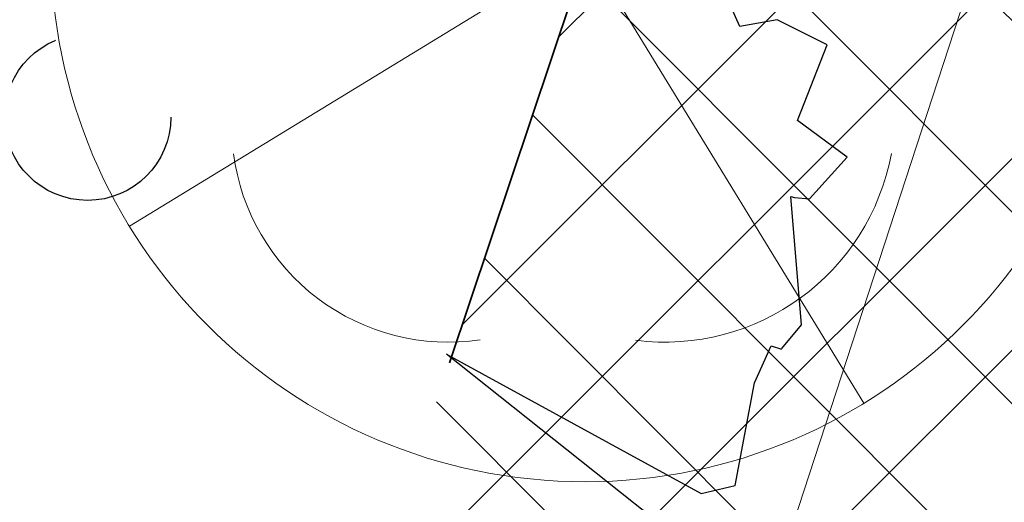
# Model space of a CAD drawing. Header units: metres. Extents: x 6599773 to 13199707, y 5688499 to 11377233.
# Tile 108 of 256: x 6599933.333 to 6599935.151, y 5688829.208 to 5688830.099. Entities that reach past the tile are written whole.
import ezdxf

# ---------------------------------------------------------------- set-up
doc = ezdxf.new("R2010")
doc.units = ezdxf.units.M
doc.header["$MEASUREMENT"] = 0
for name, pattern in [('1', [0]), ('BUF', [0]), ('BUG', [1.5, 1, -0.5])]:
    doc.linetypes.add(name, pattern=pattern)
for name, color, linetype, lineweight in [('_kolor chodnik', 50, '1', 0), ('_kolor zjazdy kostka', 7, '1', 0), ('_kolor ścieżka', 10, '1', 0), ('_nasadzenia', 72, 'BUG', 30), ('_obrzeze', 10, 'BUG', 35), ('_wycinka', 10, 'BUF', 15), ('OTK_L_5', 7, 'CONTINUOUS', 5), ('OTZ_L_1', 7, 'CONTINUOUS', 5), ('OTZ_T_0', 7, 'CONTINUOUS', 13)]:
    doc.layers.add(name, color=color, linetype=linetype, lineweight=lineweight)
doc.layers.add('_kolor jezdnia', color=7, linetype='1', lineweight=0, true_color=0x00dbdb)
doc.layers.add('_kolor pobocze', color=7, linetype='1', lineweight=0, true_color=0xff66ff)
doc.layers.add('RS-drzewa projektowane', color=7, linetype='CONTINUOUS')
pattern_1 = [(45, (0, 0), (-0.1767766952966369, 0.1767766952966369), []), (135, (0, 0), (-0.1767766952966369, -0.1767766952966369), [])]

# ---------------------------------------------------------------- blocks, each defined once
blk = doc.blocks.new('ddddd')
at = {"layer": '_wycinka'}
for p, q in [((6600244.106448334, 5690836.218476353), (6600245.135551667, 5690834.535523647)), ((6600245.462476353, 5690835.891551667), (6600243.779523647, 5690834.862448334))]:
    blk.add_line(p, q, dxfattribs=at)
blk.add_circle((6600244.621, 5690835.377), 0.986329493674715, dxfattribs=at)
blk = doc.blocks.new('d2')
at = {"layer": '_nasadzenia'}
for p, q in [((-293017.5240193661, 28214.64558719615), (-293017.5911168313, 28214.7988722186)), ((-293017.4198706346, 28214.66431921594), (-293017.5240193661, 28214.64558719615)), ((-293017.2806340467, 28214.59501953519), (-293017.4198706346, 28214.66431921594)), ((-293017.3634804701, 28214.38433277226), (-293017.2806340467, 28214.59501953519)), ((-293017.2244893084, 28214.28252699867), (-293017.3634804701, 28214.38433277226)), ((-293017.3293743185, 28214.16627670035), (-293017.2244893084, 28214.28252699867)), ((-293017.3515251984, 28213.81535557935), (-293017.3813259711, 28214.17316373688)), ((-293017.3813259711, 28214.17316373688), (-293017.3716003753, 28214.16984078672)), ((-293017.3716003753, 28214.16984078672), (-293017.3293743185, 28214.16627670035)), ((-293017.4071456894, 28213.74987151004), (-293017.3515251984, 28213.81535557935)), ((-293017.4827541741, 28213.65378966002), (-293017.4364681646, 28213.75747156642)), ((-293017.4364681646, 28213.75747156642), (-293017.4072913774, 28213.74750271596)), ((-293018.340181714, 28213.73353405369), (-293017.6313377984, 28213.34606689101)), ((-293017.6100354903, 28213.15411214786), (-293018.340181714, 28213.73353405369)), ((-293017.5369146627, 28213.36812186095), (-293017.4827541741, 28213.65378966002)), ((-293017.6313377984, 28213.34606689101), (-293017.5369146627, 28213.36812186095))]:
    blk.add_line(p, q, dxfattribs=at)
blk.add_circle((-293019.3393299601, 28214.3936584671), 0.2317757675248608, dxfattribs=at)
blk = doc.blocks.new('922')
at = {"layer": 'OTZ_T_0', "color": 0}
blk.add_circle((0, 0), 0.05, dxfattribs=at)
for centre, radius, start, end in [((0, 0.35), 0.4, 50.114, 129.886), ((-0.35, 0.1), 0.4, 119.84816, 203.51949), ((0.35, 0.1), 0.4, 336.88451, 60.15184), ((-0.2, -0.3), 0.4, 187.477, 278.47884), ((0.2, -0.275), 0.425, 262.6459300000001, 349.62892)]:
    blk.add_arc(centre, radius, start, end, dxfattribs=at)

msp = doc.modelspace()

# ---------------------------------------------------------------- hatches: boundary and pattern name
at = {"layer": '_kolor chodnik'}
h = msp.add_hatch(dxfattribs=at)
h.set_pattern_fill('ANSI37', color=256, scale=2)
h.set_pattern_definition(pattern_1)
h.paths.add_polyline_path([(6599849.938171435, 5688542.085872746), (6599852.232147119, 5688548.938742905), (6599853.573135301, 5688548.489851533), (6599853.827082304, 5688549.248475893), (6599851.793849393, 5688549.929093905), (6599849.895278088, 5688548.982823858), (6599847.823506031, 5688542.793750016)])
edge = h.paths.add_edge_path()
edge.add_line((6600018.106075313, 5689087.454911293), (6600022.42781917, 5689091.229234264))
edge.add_line((6600022.42781917, 5689091.229234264), (6600020.233254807, 5689093.742094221))
edge.add_line((6600020.233254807, 5689093.742094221), (6600017.159471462, 5689091.057656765))
edge.add_arc((6600023.275194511, 5689085.3851404), 8.341433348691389, 137.1531559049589, 148.8016577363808)
edge.add_line((6600016.140105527, 5689089.706021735), (6600018.106075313, 5689087.454911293))
h.paths.add_polyline_path([(6600038.501784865, 5689187.592294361), (6600037.906968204, 5689187.700586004), (6600037.63829624, 5689186.224843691), (6600038.240083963, 5689186.115282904)])
h.paths.add_polyline_path([(6600069.098302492, 5689360.276020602), (6600068.321239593, 5689360.413462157), (6600068.064048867, 5689358.936495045), (6600068.836639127, 5689358.799546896)])
h.paths.add_polyline_path([(6600082.393785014, 5689362.950258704), (6600082.941124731, 5689366.103121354), (6600081.481377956, 5689366.361351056), (6600080.923159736, 5689363.210828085)])
h.paths.add_polyline_path([(6600074.022236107, 5689388.065861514), (6600072.983907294, 5689388.249860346), (6600072.723374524, 5689386.77253894), (6600073.760538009, 5689386.588865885)])
h.paths.add_polyline_path([(6600105.613104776, 5689486.405659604), (6600106.749499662, 5689489.711933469), (6600105.298891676, 5689490.233346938), (6600104.143487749, 5689486.917306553)], flags=17)
h.paths.add_polyline_path([(6600132.519778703, 5689678.737346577), (6600131.761827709, 5689678.896110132), (6600131.444670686, 5689677.429261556), (6600132.212256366, 5689677.269208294)])
h.paths.add_polyline_path([(6600156.649397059, 5689798.7449027), (6600156.48800471, 5689797.958860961), (6600157.450195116, 5689797.757316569), (6600157.615023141, 5689798.542205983)])
h.paths.add_polyline_path([(6600189.055358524, 5689948.643107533), (6600187.902868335, 5689948.884512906), (6600187.600024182, 5689947.417400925), (6600188.748131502, 5689947.176379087)])
edge = h.paths.add_edge_path()
edge.add_line((6600204.459383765, 5690032.969035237), (6600204.153258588, 5690031.227801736))
edge.add_arc((6600202.328347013, 5690027.299936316), 4.331100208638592, 41.85300125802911, 65.08011549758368, ccw=False)
edge.add_arc((6600032.90393149, 5690051.979071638), 174.020003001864, 352.8070218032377, 353.495463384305)
edge.add_arc((6600202.372679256, 5690027.343587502), 5.999999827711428, 55.12102442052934, 69.64815978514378)
edge = h.paths.add_edge_path()
edge.add_line((6600205.046027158, 5690040.265402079), (6600204.972740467, 5690038.483452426))
edge.add_arc((6600203.986269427, 5690044.401803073), 5.999999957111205, 279.4630688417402, 294.9140560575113)
edge.add_line((6600206.513819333, 5690038.960158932), (6600206.607027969, 5690041.030672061))
edge.add_arc((6600203.986269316, 5690044.401803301), 4.270000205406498, 284.3702444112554, 307.86193139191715, ccw=False)
edge = h.paths.add_edge_path()
edge.add_arc((6600203.547470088, 5690044.558759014), 6.446878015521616, 324.4350091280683, 356.2013368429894, ccw=False)
edge.add_arc((6600203.986269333, 5690044.401803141), 6.00000007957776, 323.2169970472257, 357.4193489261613)
h.paths.add_polyline_path([(6600208.910055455, 5690121.713696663), (6600208.146285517, 5690121.748120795), (6600207.125602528, 5690121.794124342), (6600209.971605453, 5690121.665851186)])
edge = h.paths.add_edge_path()
edge.add_line((6600238.769818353, 5690481.648294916), (6600240.338176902, 5690490.873746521))
edge.add_line((6600240.338176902, 5690490.873746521), (6600241.251295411, 5690510.829461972))
edge.add_line((6600241.251295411, 5690510.829461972), (6600239.524022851, 5690510.928942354))
edge.add_line((6600239.524022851, 5690510.928942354), (6600238.633343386, 5690491.167757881))
edge.add_line((6600238.633343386, 5690491.167757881), (6600234.579716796, 5690467.661262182))
edge.add_line((6600234.579716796, 5690467.661262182), (6600234.449796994, 5690464.966873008))
edge.add_arc((6600242.443669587, 5690464.607462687), 8.00194818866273, 177.4256738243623, 268.2543056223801)
edge.add_line((6600242.199903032, 5690456.609228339), (6600242.216657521, 5690457.359274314))
edge.add_line((6600242.216657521, 5690457.359274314), (6600242.305257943, 5690458.836738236))
edge.add_arc((6600242.444504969, 5690464.607952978), 5.772894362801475, 177.0298084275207, 268.6178439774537, ccw=False)
edge.add_line((6600236.679365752, 5690464.907083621), (6600236.951876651, 5690470.95443634))
edge.add_line((6600236.951876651, 5690470.95443634), (6600238.150786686, 5690478.210832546))
edge.add_line((6600238.150786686, 5690478.210832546), (6600238.769818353, 5690481.648294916))
h.paths.add_polyline_path([(6600238.769818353, 5690481.648294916), (6600238.150786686, 5690478.210832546), (6600239.670056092, 5690477.930590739), (6600240.266710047, 5690481.376366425)], flags=17)
edge = h.paths.add_edge_path()
edge.add_line((6600223.366500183, 5690460.339976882), (6600223.276803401, 5690457.948865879))
edge.add_arc((6600221.105749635, 5690465.64864014), 7.999999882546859, 285.7465040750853, 299.8464885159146)
edge.add_line((6600225.08717264, 5690458.709744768), (6600225.240084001, 5690461.623695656))
edge.add_arc((6600221.105749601, 5690465.648640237), 5.769999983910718, 293.06724420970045, 315.7681070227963, ccw=False)
edge = h.paths.add_edge_path()
edge.add_arc((6600220.025145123, 5690444.676291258), 5.77000016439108, 37.996647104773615, 59.94382588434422, ccw=False)
edge.add_line((6600224.572175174, 5690448.22839199), (6600224.817793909, 5690451.081798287))
edge.add_arc((6600220.025145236, 5690444.676291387), 7.999999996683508, 53.19588653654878, 68.15166733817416)
edge.add_line((6600223.00235276, 5690452.101669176), (6600222.91504296, 5690449.670427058))
edge = h.paths.add_edge_path()
edge.add_arc((6600221.105749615, 5690465.648640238), 7.999999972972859, 328.0222308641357, 357.0132597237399)
edge.add_line((6600229.094882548, 5690465.23180147), (6600229.218816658, 5690467.593604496))
edge.add_line((6600229.218816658, 5690467.593604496), (6600228.218919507, 5690467.645774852))
edge.add_line((6600228.218919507, 5690467.645774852), (6600227.891778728, 5690461.411918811))
h.paths.add_polyline_path([(6600200.980142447, 5690012.236744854), (6600202.31727834, 5690011.956662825), (6600202.522293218, 5690012.935421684), (6600201.182321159, 5690013.216097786)])
h.paths.add_polyline_path([(6600196.457878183, 5689983.98337835), (6600195.202332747, 5689984.246370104), (6600194.899091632, 5689982.777335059), (6600196.150355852, 5689982.515240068)])
edge = h.paths.add_edge_path()
edge.add_line((6600112.305909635, 5689517.99101877), (6600112.691041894, 5689519.807934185))
edge.add_line((6600112.691041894, 5689519.807934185), (6600113.245521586, 5689522.423769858))
edge.add_line((6600113.245521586, 5689522.423769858), (6600111.553124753, 5689522.782507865))
edge.add_line((6600111.553124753, 5689522.782507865), (6600107.405864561, 5689503.217226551))
edge.add_line((6600107.405864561, 5689503.217226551), (6600099.494506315, 5689480.361667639))
edge.add_line((6600099.494506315, 5689480.361667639), (6600099.182814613, 5689478.891218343))
edge.add_arc((6600107.008997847, 5689477.232359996), 8.000059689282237, 168.0325629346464, 257.7529108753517)
edge.add_line((6600105.311960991, 5689469.414366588), (6600105.784990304, 5689471.593619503))
edge.add_arc((6600107.008927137, 5689477.232314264), 5.769999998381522, 168.0321375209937, 257.7533362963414, ccw=False)
edge.add_line((6600101.364343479, 5689478.42879883), (6600101.647245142, 5689479.76342708))
edge.add_line((6600101.647245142, 5689479.76342708), (6600104.143487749, 5689486.917306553))
edge.add_line((6600104.143487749, 5689486.917306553), (6600105.298891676, 5689490.233346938))
edge.add_line((6600105.298891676, 5689490.233346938), (6600108.240043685, 5689498.809726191))
edge.add_line((6600108.240043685, 5689498.809726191), (6600112.305909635, 5689517.99101877))
h.paths.add_polyline_path([(6600136.009573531, 5689645.499114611), (6600138.333647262, 5689645.012304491), (6600138.661671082, 5689646.578318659), (6600134.869459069, 5689647.372651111)])
at = {"layer": '_kolor jezdnia'}
h = msp.add_hatch(dxfattribs=at)
h.set_pattern_fill('ANSI37', color=256, scale=2.2)
h.set_pattern_definition([(311.9999999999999, (0, 0), (0.2043648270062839, 0.1840109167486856), []), (41.99999999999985, (0, 0), (-0.1840109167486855, 0.2043648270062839), [])])
edge = h.paths.add_edge_path()
edge.add_line((6599833.066047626, 5688539.933393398), (6599850.649511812, 5688527.983462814))
edge.add_arc((6599857.337592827, 5688536.653968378), 10.95025544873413, 169.5012687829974, 232.3548431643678, ccw=False)
edge.add_arc((6599858.085851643, 5688536.618142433), 11.69295282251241, 162.2507788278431, 169.9967502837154, ccw=False)
edge.add_line((6599846.949484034, 5688540.182754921), (6599847.823506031, 5688542.793750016))
edge.add_line((6599847.823506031, 5688542.793750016), (6599849.895278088, 5688548.982823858))
edge.add_line((6599849.895278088, 5688548.982823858), (6599852.434748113, 5688556.56906746))
edge.add_line((6599852.434748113, 5688556.56906746), (6599928.48625871, 5688783.760284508))
edge.add_line((6599928.48625871, 5688783.760284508), (6599931.025728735, 5688791.34652811))
edge.add_line((6599931.025728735, 5688791.34652811), (6599996.657773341, 5688987.411326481))
edge.add_line((6599996.657773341, 5688987.411326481), (6599999.197243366, 5688994.997570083))
edge.add_line((6599999.197243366, 5688994.997570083), (6600021.930100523, 5689062.908193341))
edge.add_line((6600021.930100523, 5689062.908193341), (6600017.620224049, 5689067.371531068))
edge.add_line((6600017.620224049, 5689067.371531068), (6600016.714558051, 5689064.654078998))
edge.add_line((6600016.714558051, 5689064.654078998), (6600012.423620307, 5689051.835617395))
edge.add_line((6600012.423620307, 5689051.835617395), (6600009.884150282, 5689044.249373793))
edge.add_line((6600009.884150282, 5689044.249373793), (6599977.53516164, 5688947.612159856))
edge.add_line((6599977.53516164, 5688947.612159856), (6599974.995691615, 5688940.025916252))
edge.add_line((6599974.995691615, 5688940.025916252), (6599942.096912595, 5688841.746295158))
edge.add_line((6599942.096912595, 5688841.746295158), (6599939.557442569, 5688834.160051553))
edge.add_line((6599939.557442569, 5688834.160051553), (6599882.679288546, 5688664.246042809))
edge.add_line((6599882.679288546, 5688664.246042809), (6599880.139818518, 5688656.659799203))
edge.add_line((6599880.139818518, 5688656.659799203), (6599852.464543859, 5688573.984527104))
edge.add_line((6599852.464543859, 5688573.984527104), (6599842.470137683, 5688544.127903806))
edge.add_arc((6599835.706422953, 5688546.652910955), 7.219660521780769, 248.54809133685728, 339.52856074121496, ccw=False)
h.paths.add_polyline_path([(6600044.653202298, 5689172.271628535), (6600046.276244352, 5689181.431901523), (6600047.759199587, 5689189.801539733), (6600051.0603021, 5689208.432603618), (6600052.368792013, 5689215.817578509), (6600054.808584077, 5689229.587499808), (6600056.11707399, 5689236.972474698), (6600057.346666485, 5689243.912161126), (6600058.655146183, 5689251.297078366), (6600058.831439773, 5689252.292060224), (6600060.098987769, 5689259.445963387), (6600060.139929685, 5689259.677035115), (6600061.407468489, 5689266.830886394), (6600072.329030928, 5689328.470998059), (6600073.637511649, 5689335.855921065), (6600077.337304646, 5689356.73715072), (6600078.820259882, 5689365.106788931), (6600081.142794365, 5689378.214921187), (6600082.53851694, 5689386.092227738), (6600095.187867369, 5689457.483787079), (6600091.082877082, 5689465.8405575), (6600089.043088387, 5689454.328211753), (6600087.870641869, 5689447.711051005), (6600087.560133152, 5689445.958573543), (6600086.562151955, 5689440.326076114), (6600082.433200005, 5689417.022719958), (6600080.95024477, 5689408.65308175), (6600077.202698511, 5689387.502337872), (6600075.719743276, 5689379.132699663), (6600073.469199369, 5689366.430874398), (6600071.986244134, 5689358.061236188), (6600069.986864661, 5689346.776955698), (6600068.591142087, 5689338.899649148), (6600065.559290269, 5689321.78820693), (6600064.163567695, 5689313.91090038), (6600059.719426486, 5689288.828650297), (6600058.323703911, 5689280.951343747), (6600057.563846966, 5689276.662793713), (6600056.168124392, 5689268.785487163), (6600054.804920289, 5689261.091711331), (6600053.409197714, 5689253.214404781), (6600053.264817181, 5689252.399536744), (6600051.869094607, 5689244.522230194), (6600051.183555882, 5689240.653124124), (6600049.787833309, 5689232.775817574), (6600046.593849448, 5689214.749319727), (6600045.198126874, 5689206.872013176), (6600044.41754409, 5689202.466488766), (6600042.934588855, 5689194.096850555), (6600036.429952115, 5689157.38538759), (6600034.94699688, 5689149.01574938), (6600030.579776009, 5689124.367629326), (6600027.529365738, 5689107.151445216), (6600024.895072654, 5689094.014582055), (6600030.583685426, 5689094.264316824), (6600032.945013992, 5689106.191885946), (6600043.170247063, 5689163.901990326)])
edge = h.paths.add_edge_path()
edge.add_line((6600111.106812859, 5689535.144351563), (6600111.256844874, 5689535.85214863))
edge.add_line((6600111.256844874, 5689535.85214863), (6600112.915748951, 5689543.678261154))
edge.add_line((6600112.915748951, 5689543.678261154), (6600117.304772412, 5689564.384094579))
edge.add_line((6600117.304772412, 5689564.384094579), (6600119.067357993, 5689572.699339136))
edge.add_line((6600119.067357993, 5689572.699339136), (6600120.087667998, 5689577.512794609))
edge.add_line((6600120.087667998, 5689577.512794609), (6600121.64289057, 5689584.849775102))
edge.add_line((6600121.64289057, 5689584.849775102), (6600128.436769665, 5689616.900852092))
edge.add_line((6600128.436769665, 5689616.900852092), (6600129.991992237, 5689624.237832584))
edge.add_line((6600129.991992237, 5689624.237832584), (6600132.660554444, 5689636.827148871))
edge.add_line((6600132.660554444, 5689636.827148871), (6600133.208838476, 5689639.444704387))
edge.add_line((6600133.208838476, 5689639.444704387), (6600134.848957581, 5689647.274775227))
edge.add_line((6600134.848957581, 5689647.274775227), (6600138.97649476, 5689666.979995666))
edge.add_line((6600138.97649476, 5689666.979995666), (6600140.51410642, 5689674.320687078))
edge.add_line((6600140.51410642, 5689674.320687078), (6600145.209128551, 5689696.735129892))
edge.add_line((6600145.209128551, 5689696.735129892), (6600146.746740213, 5689704.075821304))
edge.add_line((6600146.746740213, 5689704.075821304), (6600151.462308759, 5689726.588354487))
edge.add_line((6600151.462308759, 5689726.588354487), (6600152.999920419, 5689733.929045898))
edge.add_line((6600152.999920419, 5689733.929045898), (6600155.244070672, 5689744.642813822))
edge.add_line((6600155.244070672, 5689744.642813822), (6600156.781682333, 5689751.983505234))
edge.add_line((6600156.781682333, 5689751.983505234), (6600161.635515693, 5689775.156126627))
edge.add_line((6600161.635515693, 5689775.156126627), (6600163.378142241, 5689783.475576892))
edge.add_line((6600163.378142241, 5689783.475576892), (6600163.850769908, 5689785.731942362))
edge.add_line((6600163.850769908, 5689785.731942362), (6600167.028500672, 5689800.90270461))
edge.add_line((6600167.028500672, 5689800.90270461), (6600179.490888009, 5689860.399222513))
edge.add_line((6600179.490888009, 5689860.399222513), (6600181.233514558, 5689868.718672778))
edge.add_line((6600181.233514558, 5689868.718672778), (6600181.84713393, 5689871.648144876))
edge.add_line((6600181.84713393, 5689871.648144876), (6600183.38474559, 5689878.988836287))
edge.add_line((6600183.38474559, 5689878.988836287), (6600184.935818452, 5689886.393792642))
edge.add_line((6600184.935818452, 5689886.393792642), (6600186.575937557, 5689894.223863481))
edge.add_line((6600186.575937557, 5689894.223863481), (6600194.051338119, 5689929.912074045))
edge.add_line((6600194.051338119, 5689929.912074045), (6600195.691457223, 5689937.742144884))
edge.add_line((6600195.691457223, 5689937.742144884), (6600202.915799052, 5689972.231779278))
edge.add_line((6600202.915799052, 5689972.231779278), (6600204.555918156, 5689980.061850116))
edge.add_line((6600204.555918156, 5689980.061850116), (6600206.062781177, 5689987.255744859))
edge.add_line((6600206.062781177, 5689987.255744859), (6600207.702900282, 5689995.085815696))
edge.add_line((6600207.702900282, 5689995.085815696), (6600210.232559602, 5690007.162628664))
edge.add_line((6600210.232559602, 5690007.162628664), (6600211.694938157, 5690014.144150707))
edge.add_arc((6600028.177652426, 5690052.584442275), 187.5000004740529, 348.1696294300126, 357.4195276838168)
edge.add_line((6600215.487522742, 5690044.142720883), (6600208.310270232, 5690026.480446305))
edge.add_arc((6600032.903933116, 5690051.97907145), 177.2500013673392, 348.1696294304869, 351.7289130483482, ccw=False)
edge.add_line((6600206.38894146, 5690015.640182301), (6600205.966941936, 5690013.625519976))
edge.add_line((6600205.966941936, 5690013.625519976), (6600204.326822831, 5690005.795449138))
edge.add_line((6600204.326822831, 5690005.795449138), (6600197.076961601, 5689971.183982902))
edge.add_line((6600197.076961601, 5689971.183982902), (6600195.334335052, 5689962.864532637))
edge.add_line((6600195.334335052, 5689962.864532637), (6600193.44722506, 5689953.855305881))
edge.add_line((6600193.44722506, 5689953.855305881), (6600191.909227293, 5689946.512771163))
edge.add_line((6600191.909227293, 5689946.512771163), (6600185.49684423, 5689915.899498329))
edge.add_line((6600185.49684423, 5689915.899498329), (6600183.856521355, 5689908.068454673))
edge.add_line((6600183.856521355, 5689908.068454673), (6600182.066605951, 5689899.523243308))
edge.add_line((6600182.066605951, 5689899.523243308), (6600180.32407057, 5689891.204228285))
edge.add_line((6600180.32407057, 5689891.204228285), (6600174.320344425, 5689862.541919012))
edge.add_line((6600174.320344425, 5689862.541919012), (6600172.577809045, 5689854.222903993))
edge.add_line((6600172.577809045, 5689854.222903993), (6600163.663810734, 5689811.666703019))
edge.add_line((6600163.663810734, 5689811.666703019), (6600162.023782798, 5689803.837067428))
edge.add_line((6600162.023782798, 5689803.837067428), (6600160.924220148, 5689798.587659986))
edge.add_line((6600160.924220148, 5689798.587659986), (6600159.279208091, 5689790.734229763))
edge.add_line((6600159.279208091, 5689790.734229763), (6600157.107250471, 5689780.365115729))
edge.add_line((6600157.107250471, 5689780.365115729), (6600155.462238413, 5689772.511685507))
edge.add_line((6600155.462238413, 5689772.511685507), (6600153.380318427, 5689762.572418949))
edge.add_line((6600153.380318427, 5689762.572418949), (6600151.735124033, 5689754.718118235))
edge.add_line((6600151.735124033, 5689754.718118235), (6600148.586504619, 5689739.686336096))
edge.add_line((6600148.586504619, 5689739.686336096), (6600146.885007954, 5689731.563243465))
edge.add_line((6600146.885007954, 5689731.563243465), (6600141.75088822, 5689707.052510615))
edge.add_line((6600141.75088822, 5689707.052510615), (6600140.110896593, 5689699.223048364))
edge.add_line((6600140.110896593, 5689699.223048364), (6600133.483561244, 5689667.583574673))
edge.add_line((6600133.483561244, 5689667.583574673), (6600131.860394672, 5689659.834436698))
edge.add_line((6600131.860394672, 5689659.834436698), (6600131.740984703, 5689659.26436315))
edge.add_line((6600131.740984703, 5689659.26436315), (6600130.117814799, 5689651.515209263))
edge.add_line((6600130.117814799, 5689651.515209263), (6600127.278733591, 5689637.961189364))
edge.add_line((6600127.278733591, 5689637.961189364), (6600126.924568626, 5689636.290366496))
edge.add_line((6600126.924568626, 5689636.290366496), (6600125.166244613, 5689627.995226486))
edge.add_line((6600125.166244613, 5689627.995226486), (6600118.009503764, 5689594.232298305))
edge.add_line((6600118.009503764, 5689594.232298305), (6600116.251179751, 5689585.937158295))
edge.add_line((6600116.251179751, 5689585.937158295), (6600113.665314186, 5689573.737975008))
edge.add_line((6600113.665314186, 5689573.737975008), (6600111.898534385, 5689565.402943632))
edge.add_line((6600111.898534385, 5689565.402943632), (6600104.889982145, 5689532.33911599))
edge.add_line((6600104.889982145, 5689532.33911599), (6600103.226635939, 5689524.492047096))
edge.add_line((6600103.226635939, 5689524.492047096), (6600096.623876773, 5689493.342605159))
edge.add_line((6600096.623876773, 5689493.342605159), (6600094.968986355, 5689485.53542763))
edge.add_line((6600094.968986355, 5689485.53542763), (6600094.300101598, 5689482.379870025))
edge.add_line((6600094.300101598, 5689482.379870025), (6600099.182814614, 5689478.891218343))
edge.add_line((6600099.182814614, 5689478.891218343), (6600099.494506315, 5689480.361667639))
edge.add_line((6600099.494506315, 5689480.361667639), (6600111.106812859, 5689535.144351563))
edge = h.paths.add_edge_path()
edge.add_arc((6600239.213891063, 5690851.4003676), 10.0000000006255, -2.8342403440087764, 76.13703556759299, ccw=False)
edge.add_line((6600249.201658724, 5690850.905901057), (6600249.082723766, 5690848.503524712))
edge.add_line((6600249.082723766, 5690848.503524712), (6600247.016487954, 5690806.767468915))
edge.add_line((6600247.016487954, 5690806.767468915), (6600246.092398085, 5690789.152178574))
edge.add_line((6600246.092398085, 5690789.152178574), (6600233.768116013, 5690572.015170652))
edge.add_line((6600233.768116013, 5690572.015170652), (6600228.959056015, 5690465.29620206))
edge.add_line((6600228.959056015, 5690465.29620206), (6600234.588724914, 5690465.017134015))
edge.add_line((6600234.588724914, 5690465.017134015), (6600239.26254019, 5690571.767576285))
edge.add_line((6600239.26254019, 5690571.767576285), (6600252.505038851, 5690806.400146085))
edge.add_line((6600252.505038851, 5690806.400146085), (6600254.569211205, 5690848.094521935))
edge.add_arc((6600262.559425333, 5690847.6989487), 7.999999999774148, 76.13703557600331, 177.1657596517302, ccw=False)
edge.add_line((6600264.476229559, 5690855.465921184), (6600241.609896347, 5690861.109083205))
edge = h.paths.add_edge_path()
edge.add_line((6600250.031475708, 5690451.625307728), (6600250.231741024, 5690455.772579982))
edge.add_line((6600250.231741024, 5690455.772579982), (6600246.257763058, 5690456.417303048))
edge.add_line((6600246.257763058, 5690456.417303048), (6600242.171761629, 5690456.61060902))
edge.add_arc((6600242.563100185, 5690464.586983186), 7.985968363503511, 176.9123644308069, 267.1911945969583, ccw=False)
edge.add_line((6600234.588724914, 5690465.017134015), (6600228.959056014, 5690465.29620206))
edge.add_arc((6600220.965133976, 5690465.657286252), 8.002072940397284, 267.8289300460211, 357.413716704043, ccw=False)
edge.add_line((6600220.661989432, 5690457.660957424), (6600212.406915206, 5690458.119572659))
edge.add_line((6600212.406915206, 5690458.119572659), (6600208.431872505, 5690457.817501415))
edge.add_line((6600208.431872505, 5690457.817501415), (6600208.233912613, 5690454.548331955))
edge.add_line((6600208.233912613, 5690454.548331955), (6600212.129565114, 5690453.127270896))
edge.add_line((6600212.129565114, 5690453.127270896), (6600218.640548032, 5690452.76554962))
edge.add_line((6600218.640548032, 5690452.76554962), (6600216.486747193, 5690452.885205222))
edge.add_line((6600216.486747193, 5690452.885205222), (6600220.46890539, 5690452.663974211))
edge.add_arc((6600220.025145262, 5690444.676291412), 7.999999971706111, -0.3386579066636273, 86.8201700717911, ccw=False)
edge.add_line((6600228.025005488, 5690444.629006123), (6600227.803602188, 5690439.649256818))
edge.add_line((6600227.803602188, 5690439.649256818), (6600226.885525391, 5690435.936828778))
edge.add_line((6600226.885525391, 5690435.936828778), (6600225.534849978, 5690405.967249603))
edge.add_line((6600225.534849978, 5690405.967249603), (6600226.115199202, 5690402.187514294))
edge.add_line((6600226.115199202, 5690402.187514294), (6600213.445139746, 5690121.008786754))
edge.add_line((6600213.445139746, 5690121.008786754), (6600213.352800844, 5690118.960058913))
edge.add_line((6600213.352800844, 5690118.960058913), (6600209.980184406, 5690044.131649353))
edge.add_arc((6600203.986269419, 5690044.401803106), 5.999999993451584, 257.4162346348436, 357.41934921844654, ccw=False)
edge.add_line((6600202.679069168, 5690038.545931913), (6600201.589735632, 5690033.666039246))
edge.add_line((6600201.589735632, 5690033.666039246), (6600203.67987942, 5690033.199458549))
edge.add_arc((6600202.372679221, 5690027.343587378), 5.999999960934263, -8.27108729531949, 77.41623506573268, ccw=False)
edge.add_line((6600208.310270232, 5690026.480446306), (6600215.487522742, 5690044.142720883))
edge.add_line((6600215.487522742, 5690044.142720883), (6600216.199687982, 5690059.944661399))
edge.add_line((6600216.199687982, 5690059.944661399), (6600216.537356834, 5690067.437056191))
edge.add_line((6600216.537356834, 5690067.437056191), (6600223.893528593, 5690230.66011469))
edge.add_line((6600223.893528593, 5690230.66011469), (6600224.231197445, 5690238.152509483))
edge.add_line((6600224.231197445, 5690238.152509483), (6600233.507835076, 5690443.987992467))
edge.add_arc((6600241.499722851, 5690443.627812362), 7.999999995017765, 87.29208981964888, 177.4195277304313, ccw=False)
edge.add_line((6600241.877677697, 5690451.618879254), (6600246.021541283, 5690451.422886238))
edge.add_line((6600246.021541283, 5690451.422886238), (6600246.427694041, 5690451.443388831))
edge.add_line((6600246.427694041, 5690451.443388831), (6600246.793970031, 5690451.461878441))
edge.add_line((6600246.793970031, 5690451.461878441), (6600250.031475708, 5690451.625307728))
edge = h.paths.add_edge_path()
edge.add_line((6600007.33756506, 5689086.20374581), (6600006.980466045, 5689080.740822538))
edge.add_line((6600006.980466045, 5689080.740822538), (6600007.229745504, 5689080.720859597))
edge.add_line((6600007.229745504, 5689080.720859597), (6600008.093335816, 5689080.601653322))
edge.add_line((6600008.093335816, 5689080.601653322), (6600008.702681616, 5689080.53831051))
edge.add_arc((6600008.140193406, 5689070.554142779), 9.999999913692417, -18.557800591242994, 86.77547804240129, ccw=False)
edge.add_line((6600017.620224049, 5689067.371531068), (6600021.930100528, 5689062.908193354))
edge.add_arc((6599734.83819726, 5689159.011261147), 302.7499967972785, 341.4922000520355, 343.8640860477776)
edge.add_arc((6600034.895369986, 5689072.315877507), 9.581213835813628, 98.63328270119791, 164.5273290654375, ccw=False)
edge.add_line((6600033.457137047, 5689081.788529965), (6600033.832640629, 5689081.798737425))
edge.add_line((6600033.832640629, 5689081.798737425), (6600034.422462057, 5689082.05700874))
edge.add_line((6600034.422462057, 5689082.05700874), (6600036.833623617, 5689082.139040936))
edge.add_line((6600036.833623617, 5689082.139040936), (6600036.730225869, 5689087.148851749))
edge.add_line((6600036.730225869, 5689087.148851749), (6600036.579860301, 5689087.134303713))
edge.add_arc((6600036.479565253, 5689093.136286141), 6.002820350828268, 169.1687651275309, 270.9573417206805, ccw=False)
edge.add_line((6600030.583685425, 5689094.264316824), (6600024.895072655, 5689094.014582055))
edge.add_arc((6600015.200558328, 5689096.162123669), 9.929528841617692, 271.0943432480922, 347.5094668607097, ccw=False)
edge.add_arc((6600014.909438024, 5689089.646776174), 3.446070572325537, 264.4236009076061, 278.0194998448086, ccw=False)
edge.add_line((6600014.574573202, 5689086.217014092), (6600014.299554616, 5689086.232508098))
edge.add_line((6600014.299554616, 5689086.232508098), (6600010.474232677, 5689086.448019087))
edge.add_line((6600010.474232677, 5689086.448019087), (6600007.33756506, 5689086.20374581))
edge = h.paths.add_edge_path()
edge.add_line((6600105.490725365, 5689463.953528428), (6600106.927559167, 5689464.047234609))
edge.add_line((6600106.927559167, 5689464.047234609), (6600107.835, 5689468.66))
edge.add_line((6600107.835, 5689468.66), (6600105.311960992, 5689469.414366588))
edge.add_arc((6600107.008997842, 5689477.232359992), 8.000059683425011, 168.0325628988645, 257.7529109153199, ccw=False)
edge.add_line((6600099.182814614, 5689478.891218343), (6600094.300101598, 5689482.379870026))
edge.add_arc((6600586.245114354, 5689378.10423892), 502.8750369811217, 168.032376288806, 169.9522165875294)
edge.add_line((6600091.082877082, 5689465.8405575), (6600095.187867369, 5689457.483787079))
edge.add_arc((6600103.06517392, 5689456.088064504), 8.000000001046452, 77.7533362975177, 169.9524553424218, ccw=False)
edge.add_line((6600104.762140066, 5689463.906012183), (6600105.490725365, 5689463.953528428))
at = {"layer": '_kolor pobocze'}
h = msp.add_hatch(dxfattribs=at)
h.set_pattern_fill('ANSI37', color=256, scale=2)
h.set_pattern_definition(pattern_1)
edge = h.paths.add_edge_path()
edge.add_line((6600035.926965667, 5689101.56944285), (6600036.046865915, 5689102.311543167))
edge.add_arc((6600058.171848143, 5689233.778275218), 133.3154772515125, 259.4578941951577, 260.4470163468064, ccw=False)
edge.add_line((6600033.780707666, 5689102.713067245), (6600032.142559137, 5689101.847662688))
edge.add_arc((6599734.838175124, 5689159.011266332), 302.7500195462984, 347.6801154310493, 349.11639019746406, ccw=False)
edge.add_arc((6600036.478170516, 5689093.133441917), 6.000000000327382, 167.68011541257, 271.5571101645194)
edge.add_line((6600036.64121064, 5689087.1356575), (6600036.730491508, 5689087.137804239))
edge.add_line((6600036.730491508, 5689087.137804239), (6600036.71246321, 5689087.887583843))
edge.add_line((6600036.71246321, 5689087.887583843), (6600036.559840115, 5689087.884077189))
edge.add_arc((6600036.482532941, 5689093.14290691), 5.259397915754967, 170.6455005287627, 270.84221319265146, ccw=False)
edge.add_arc((6600545.796425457, 5688991.216220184), 524.6691769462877, 167.9170060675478, 168.7028219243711, ccw=False)
edge.add_line((6600032.751078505, 5689101.044345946), (6600034.011432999, 5689101.917298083))
edge.add_line((6600034.011432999, 5689101.917298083), (6600035.926965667, 5689101.56944285))
edge = h.paths.add_edge_path()
edge.add_line((6600002.828843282, 5688994.032881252), (6600003.066918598, 5688994.744091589))
edge.add_line((6600003.066918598, 5688994.744091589), (6600001.227880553, 5688995.359703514))
edge.add_line((6600001.227880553, 5688995.359703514), (6600000.55876659, 5688996.702196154))
edge.add_line((6600000.55876659, 5688996.702196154), (6600022.641310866, 5689062.67011804))
edge.add_arc((6599734.83819395, 5689159.011262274), 303.5000002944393, 341.4922000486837, 343.8640860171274)
edge.add_arc((6600035.267451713, 5689072.092773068), 9.250000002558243, 91.55711016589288, 163.8640860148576, ccw=False)
edge.add_line((6600035.016098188, 5689081.339357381), (6600036.868703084, 5689081.389717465))
edge.add_line((6600036.868703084, 5689081.389717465), (6600036.850674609, 5689082.139504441))
edge.add_line((6600036.850674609, 5689082.139504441), (6600034.995718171, 5689082.089080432))
edge.add_arc((6600035.267451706, 5689072.092773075), 9.999999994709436, 91.55711014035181, 163.8640860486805)
edge.add_arc((6599734.838192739, 5689159.011262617), 302.7500015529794, 341.4922000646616, 343.8640860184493, ccw=False)
edge.add_line((6600021.930100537, 5689062.908193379), (6599999.748942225, 5688996.6456785))
edge.add_line((6599999.748942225, 5688996.6456785), (6600000.695212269, 5688994.747107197))
edge.add_line((6600000.695212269, 5688994.747107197), (6600002.828843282, 5688994.032881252))
h.paths.add_polyline_path([(6599971.7492186, 5688907.297112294), (6599971.084233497, 5688908.631320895), (6599997.822068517, 5688988.526766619), (6599999.164561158, 5688989.195880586), (6600001.003599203, 5688988.580268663), (6600001.241674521, 5688989.291479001), (6599999.108043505, 5688990.005704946), (6599997.2094722, 5688989.059434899), (6599970.270280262, 5688908.583087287), (6599971.216550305, 5688906.684515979), (6599973.350181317, 5688905.970290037), (6599973.588256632, 5688906.681500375)])
h.paths.add_polyline_path([(6599932.504667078, 5688790.060553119), (6599931.835553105, 5688791.403045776), (6599968.343406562, 5688900.4641754), (6599969.685899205, 5688901.133289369), (6599971.524937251, 5688900.517677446), (6599971.763012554, 5688901.228887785), (6599969.629381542, 5688901.94311373), (6599967.730810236, 5688900.996843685), (6599931.025728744, 5688791.34652811), (6599931.971998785, 5688789.447956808), (6599933.988392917, 5688788.772975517), (6599934.226774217, 5688789.484136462)])
at = {"layer": '_kolor zjazdy kostka'}
h = msp.add_hatch(dxfattribs=at)
h.set_pattern_fill('ANSI37', color=256, scale=2)
h.set_pattern_definition(pattern_1)
h.paths.add_polyline_path([(6600244.137440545, 5690813.934732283), (6600242.369522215, 5690814.022127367), (6600242.097568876, 5690808.528921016), (6600243.865482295, 5690808.44142671)])
h.paths.add_polyline_path([(6600247.012128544, 5690806.679412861), (6600247.44273645, 5690815.377295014), (6600247.393289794, 5690814.378518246), (6600247.113277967, 5690808.722537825)])
h.paths.add_polyline_path([(6600242.297085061, 5690788.088808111), (6600240.958726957, 5690788.155683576), (6600240.648818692, 5690782.664569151), (6600241.987258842, 5690782.599147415)])
h.paths.add_polyline_path([(6600245.558275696, 5690780.919298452), (6600246.037231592, 5690789.405686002), (6600244.985820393, 5690788.453468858), (6600244.612601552, 5690781.981345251)])
h.paths.add_polyline_path([(6600241.348405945, 5690723.711515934), (6600242.272017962, 5690722.691689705), (6600242.749709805, 5690731.155680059), (6600241.698138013, 5690730.203317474), (6600241.472690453, 5690726.27550499)])
h.paths.add_polyline_path([(6600225.772794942, 5690394.589141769), (6600224.731429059, 5690393.637598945), (6600224.461246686, 5690387.644646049), (6600225.412923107, 5690386.603142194)])
h.paths.add_polyline_path([(6600223.012390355, 5690333.280720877), (6600223.372595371, 5690341.272607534), (6600222.32835346, 5690340.318436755), (6600222.058239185, 5690334.324941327)])
h.paths.add_polyline_path([(6600215.496388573, 5690166.390602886), (6600215.856593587, 5690174.382489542), (6600214.812834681, 5690173.428760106), (6600214.542018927, 5690167.435062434)])
h.paths.add_polyline_path([(6600212.446537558, 5690121.053392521), (6600213.399499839, 5690120.010473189), (6600213.788744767, 5690128.503024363), (6600212.745135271, 5690127.54943145)])
h.paths.add_polyline_path([(6600209.977420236, 5690121.665589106), (6600210.225142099, 5690127.162117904), (6600207.346107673, 5690127.291879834), (6600207.119593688, 5690121.794395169)])
h.paths.add_polyline_path([(6600207.950178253, 5690070.725854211), (6600204.880846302, 5690070.828947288), (6600204.643784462, 5690065.333808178), (6600207.702521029, 5690065.204598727)])
h.paths.add_polyline_path([(6600200.981479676, 5690012.236464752), (6600199.969248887, 5690007.339980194), (6600201.282587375, 5690007.064882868), (6600202.31726072, 5690011.956666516)])
h.paths.add_polyline_path([(6600193.613960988, 5689970.406358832), (6600192.398010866, 5689970.660657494), (6600191.286205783, 5689965.274578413), (6600192.486379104, 5689965.023185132)])
h.paths.add_polyline_path([(6600189.061271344, 5689948.671423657), (6600189.984133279, 5689953.050774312), (6600188.818902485, 5689953.32186217), (6600187.908781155, 5689948.91282903)])
h.paths.add_polyline_path([(6600180.976201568, 5689915.317449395), (6600179.952861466, 5689910.421322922), (6600181.008474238, 5689910.200199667), (6600182.033843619, 5689915.09540201)])
h.paths.add_polyline_path([(6600176.508279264, 5689893.538690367), (6600177.476023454, 5689893.335973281), (6600178.603605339, 5689898.719146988), (6600177.636002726, 5689898.922290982)])
h.paths.add_polyline_path([(6600179.28182965, 5689859.401159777), (6600180.522246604, 5689860.211927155), (6600181.057490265, 5689860.561775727), (6600183.598022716, 5689860.029600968), (6600184.726606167, 5689865.412570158), (6600182.186324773, 5689865.943033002), (6600181.604764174, 5689866.832779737), (6600181.024456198, 5689867.720610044)])
h.paths.add_polyline_path([(6600160.20081012, 5689810.862606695), (6600159.232772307, 5689811.065842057), (6600158.207991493, 5689806.171529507), (6600159.17573568, 5689805.968812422)])
h.paths.add_polyline_path([(6600156.493917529, 5689797.987177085), (6600155.463416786, 5689793.068691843), (6600156.431160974, 5689792.865974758), (6600157.461419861, 5689797.784520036)])
edge = h.paths.add_edge_path()
edge.add_arc((6600173.111981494, 5689800.679690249), 5.999999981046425, 204.6731153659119, 239.5411154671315, ccw=False)
edge.add_arc((6600173.162096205, 5689800.685330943), 6.047914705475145, 168.3203586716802, 204.5234866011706, ccw=False)
edge.add_line((6600167.239404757, 5689801.909666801), (6600163.65166784, 5689784.781499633))
edge.add_arc((6600169.524220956, 5689783.551410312), 5.999999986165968, 139.2146049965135, 168.1696294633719, ccw=False)
edge.add_arc((6600169.524220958, 5689783.551410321), 5.999999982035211, 96.80962310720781, 139.2146050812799, ccw=False)
edge.add_line((6600168.81279652, 5689789.509083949), (6600170.070461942, 5689795.507731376))
h.paths.add_polyline_path([(6600163.526364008, 5689776.866746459), (6600166.051243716, 5689776.337874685), (6600167.179826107, 5689781.720838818), (6600164.653945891, 5689782.24992016), (6600163.941148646, 5689783.340449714), (6600163.493329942, 5689784.025580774), (6600161.750703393, 5689775.706130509), (6600162.438017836, 5689776.155376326)])
h.paths.add_polyline_path([(6600152.614191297, 5689774.643430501), (6600153.639138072, 5689779.536616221), (6600152.646757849, 5689779.74492896), (6600151.646447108, 5689774.846147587)])
h.paths.add_polyline_path([(6600150.121074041, 5689767.466820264), (6600148.177624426, 5689758.167954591), (6600149.115997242, 5689757.971390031), (6600151.066362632, 5689767.268392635)])
h.paths.add_polyline_path([(6600142.970741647, 5689739.332500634), (6600141.888449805, 5689734.142420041), (6600144.036614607, 5689733.695518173), (6600145.123068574, 5689738.882330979)])
h.paths.add_polyline_path([(6600136.256357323, 5689701.052153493), (6600137.154085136, 5689700.864096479), (6600138.287960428, 5689706.274871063), (6600137.38649247, 5689706.464182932)])
h.paths.add_polyline_path([(6600130.081494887, 5689667.099389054), (6600129.212847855, 5689667.281639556), (6600128.083282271, 5689661.898895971), (6600128.953953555, 5689661.716447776)])
h.paths.add_polyline_path([(6600128.397394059, 5689659.030340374), (6600127.554144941, 5689659.207226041), (6600126.493408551, 5689653.810049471), (6600127.269860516, 5689653.647397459)])
h.paths.add_polyline_path([(6600134.990411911, 5689640.633636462), (6600137.30714639, 5689640.148363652), (6600138.339560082, 5689645.040620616), (6600136.015486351, 5689645.500958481), (6600135.435178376, 5689646.388788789), (6600134.8548704, 5689647.276619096), (6600133.214751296, 5689639.446548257), (6600134.102581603, 5689640.026856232)])
h.paths.add_polyline_path([(6600122.164164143, 5689634.294831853), (6600121.024067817, 5689628.914244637), (6600122.015114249, 5689628.705875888), (6600123.155614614, 5689634.086346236)])
h.paths.add_polyline_path([(6600114.542075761, 5689593.450769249), (6600113.493359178, 5689593.398339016), (6600112.364315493, 5689588.045694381), (6600113.29076438, 5689587.547532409)])
h.paths.add_polyline_path([(6600110.194543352, 5689572.941097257), (6600109.207819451, 5689573.148880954), (6600108.06771793, 5689567.768269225), (6600109.050143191, 5689567.53521504)])
h.paths.add_polyline_path([(6600119.083213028, 5689565.540446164), (6600119.089125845, 5689565.542290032), (6600121.462438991, 5689565.065690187), (6600122.598093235, 5689570.447168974), (6600120.229622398, 5689570.949214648), (6600119.651446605, 5689571.8119627), (6600119.073270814, 5689572.72765526), (6600117.310757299, 5689564.412754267)])
h.paths.add_polyline_path([(6600101.698666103, 5689532.937884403), (6600100.730666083, 5689533.141679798), (6600099.694214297, 5689528.250234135), (6600100.669121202, 5689528.045267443)])
h.paths.add_polyline_path([(6600094.06402112, 5689496.827028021), (6600093.080194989, 5689497.033910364), (6600092.036590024, 5689492.143967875), (6600093.038865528, 5689491.933250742)])
h.paths.add_polyline_path([(6600083.709836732, 5689453.749808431), (6600082.738586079, 5689448.336231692), (6600084.647281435, 5689448.027407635), (6600085.606840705, 5689453.416583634)])
h.paths.add_polyline_path([(6600084.434394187, 5689446.825895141), (6600083.731191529, 5689446.921126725), (6600082.928047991, 5689442.491821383), (6600083.649300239, 5689442.394910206)])
h.paths.add_polyline_path([(6600078.04194071, 5689410.721110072), (6600078.996952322, 5689416.137564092), (6600078.0548333, 5689416.304853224), (6600077.111232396, 5689410.886043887)])
h.paths.add_polyline_path([(6600072.911565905, 5689386.768652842), (6600071.96046622, 5689381.312635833), (6600072.800073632, 5689381.163221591), (6600073.76645083, 5689386.590709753)])
h.paths.add_polyline_path([(6600082.887400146, 5689379.432062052), (6600085.278102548, 5689379.034943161), (6600086.160383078, 5689383.956496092), (6600083.759726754, 5689384.355378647), (6600083.152078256, 5689385.224725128), (6600082.544429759, 5689386.094071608), (6600081.148707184, 5689378.216765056), (6600082.018053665, 5689378.824413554)])
h.paths.add_polyline_path([(6600080.731401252, 5689363.247695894), (6600080.041469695, 5689363.369939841), (6600079.433821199, 5689364.239286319), (6600078.8261727, 5689365.108632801), (6600077.343217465, 5689356.73899459), (6600078.212563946, 5689357.346643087), (6600079.081910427, 5689357.954291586), (6600081.429189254, 5689357.564866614), (6600082.388748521, 5689362.980514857)])
h.paths.add_polyline_path([(6600069.104215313, 5689360.304336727), (6600070.063917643, 5689365.720487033), (6600069.2708267, 5689365.861009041), (6600068.327152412, 5689360.441778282)])
h.paths.add_polyline_path([(6600066.55061698, 5689345.891799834), (6600065.546169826, 5689346.069805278), (6600064.677796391, 5689341.145792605), (6600065.678290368, 5689340.968483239)])
h.paths.add_polyline_path([(6600061.138656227, 5689321.077501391), (6600060.270282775, 5689316.15348863), (6600061.250715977, 5689315.979734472), (6600062.127590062, 5689320.902245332)])
h.paths.add_polyline_path([(6600055.325252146, 5689288.11325564), (6600054.456878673, 5689283.189242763), (6600055.410852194, 5689283.020177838), (6600056.28317863, 5689287.917022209)])
h.paths.add_polyline_path([(6600048.045675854, 5689182.819289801), (6600050.371939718, 5689182.407116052), (6600051.314445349, 5689187.67761207), (6600048.980409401, 5689188.064690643), (6600048.372760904, 5689188.934037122), (6600047.765112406, 5689189.803383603), (6600046.306982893, 5689181.603992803), (6600046.972918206, 5689182.069462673)])
h.paths.add_polyline_path([(6600040.943690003, 5689201.374141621), (6600039.339175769, 5689201.66987967), (6600038.429882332, 5689196.244216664), (6600039.984130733, 5689195.958493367)])
h.paths.add_polyline_path([(6600032.993704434, 5689156.473759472), (6600032.278185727, 5689156.600537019), (6600031.299242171, 5689151.188930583), (6600032.034145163, 5689151.058111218)])
h.paths.add_polyline_path([(6600026.309179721, 5689123.603833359), (6600025.417362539, 5689118.683970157), (6600026.271201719, 5689118.532684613), (6600027.143528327, 5689123.456001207)])
h.paths.add_polyline_path([(6600013.302986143, 5689054.462576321), (6600015.84245617, 5689062.048819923), (6600014.576741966, 5689061.417973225), (6600012.672139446, 5689055.728290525)])
h.paths.add_polyline_path([(6599974.547216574, 5688938.686171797), (6599977.086686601, 5688946.272415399), (6599975.820972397, 5688945.641568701), (6599973.916369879, 5688939.951886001)])
h.paths.add_polyline_path([(6599942.102825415, 5688841.748139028), (6599940.837111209, 5688841.117292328), (6599938.932508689, 5688835.427609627), (6599939.563355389, 5688834.161895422)])
h.paths.add_polyline_path([(6599882.685201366, 5688664.247886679), (6599881.419487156, 5688663.617039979), (6599879.514884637, 5688657.927357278), (6599880.145731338, 5688656.661643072)])
h.paths.add_polyline_path([(6599851.799762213, 5688549.930937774), (6599853.832995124, 5688549.250319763), (6599855.420163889, 5688553.991722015), (6599853.386930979, 5688554.672340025), (6599852.913795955, 5688555.621625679), (6599852.440660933, 5688556.570911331), (6599849.901190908, 5688548.984667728)])
h.paths.add_polyline_path([(6600233.581687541, 5690586.458647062), (6600234.520016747, 5690585.337735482), (6600234.976631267, 5690593.42826699), (6600233.922640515, 5690592.499827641)])
h.paths.add_polyline_path([(6600231.728371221, 5690526.750719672), (6600230.676277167, 5690525.793817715), (6600230.420013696, 5690519.782861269), (6600231.363586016, 5690518.655686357)])
h.paths.add_polyline_path([(6600237.577122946, 5690639.505119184), (6600236.516490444, 5690638.540451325), (6600236.176926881, 5690632.541599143), (6600237.1204992, 5690631.41442423)])
h.paths.add_polyline_path([(6600238.927801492, 5690681.139540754), (6600239.8637879, 5690680.021427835), (6600240.320411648, 5690688.112122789), (6600239.268317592, 5690687.155220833)])
h.paths.add_polyline_path([(6600218.122284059, 5690224.814875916), (6600217.079933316, 5690223.862433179), (6600216.809648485, 5690217.865326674), (6600217.762143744, 5690216.822918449)])
h.paths.add_polyline_path([(6600219.363739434, 5690274.535639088), (6600220.315886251, 5690273.493612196), (6600220.675810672, 5690281.480778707), (6600219.633750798, 5690280.528598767)])
h.paths.add_polyline_path([(6600168.75986753, 5689856.554734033), (6600169.729143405, 5689856.351696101), (6600170.857343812, 5689861.737822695), (6600169.889741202, 5689861.940966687)])
h.paths.add_polyline_path([(6600168.841833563, 5689852.115601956), (6600167.871405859, 5689852.319339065), (6600166.844894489, 5689847.425845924), (6600167.816759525, 5689847.221809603)])
at = {"layer": '_kolor ścieżka'}
h = msp.add_hatch(dxfattribs=at)
h.set_pattern_fill('ANSI37', color=10, scale=2)
h.set_pattern_definition(pattern_1)
edge = h.paths.add_edge_path()
edge.add_line((6599877.145262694, 5688659.244027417), (6599854.614951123, 5688591.938475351))
edge.add_line((6599854.614951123, 5688591.938475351), (6599854.214414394, 5688589.387325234))
edge.add_line((6599854.214414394, 5688589.387325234), (6599839.435327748, 5688545.233719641))
edge.add_arc((6599834.52303551, 5688547.748213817), 5.518450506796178, 246.5150871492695, 332.8930934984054, ccw=False)
edge.add_line((6599832.323891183, 5688542.68688393), (6599836.925902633, 5688539.594394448))
edge.add_arc((6599835.881373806, 5688546.528699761), 7.012533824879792, 278.5661808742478, 339.9794081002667)
edge.add_line((6599842.470137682, 5688544.127903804), (6599857.359687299, 5688588.607952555))
edge.add_line((6599857.359687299, 5688588.607952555), (6599857.303782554, 5688591.591210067))
edge.add_line((6599857.303782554, 5688591.591210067), (6599879.508971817, 5688657.925513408))
edge.add_line((6599879.508971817, 5688657.925513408), (6599879.193548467, 5688658.558370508))
edge.add_line((6599879.193548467, 5688658.558370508), (6599877.145262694, 5688659.244027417))
h.paths.add_polyline_path([(6599879.193548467, 5688658.558370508), (6599879.508971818, 5688657.925513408), (6599881.413574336, 5688663.615196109), (6599880.780717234, 5688663.299772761), (6599878.732431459, 5688663.985429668), (6599877.145262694, 5688659.244027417)])
h.paths.add_polyline_path([(6599938.926595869, 5688835.425765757), (6599938.61117252, 5688836.058622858), (6599936.562886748, 5688836.744279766), (6599878.732431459, 5688663.985429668), (6599880.780717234, 5688663.299772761), (6599881.413574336, 5688663.615196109)])
h.paths.add_polyline_path([(6599974.364844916, 5688941.291630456), (6599974.049421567, 5688941.924487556), (6599972.001135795, 5688942.610144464), (6599936.562886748, 5688836.744279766), (6599938.61117252, 5688836.058622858), (6599938.926595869, 5688835.425765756)])
h.paths.add_polyline_path([(6599974.049421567, 5688941.924487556), (6599974.364844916, 5688941.291630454), (6600009.253303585, 5689045.515087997), (6600008.937880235, 5689046.147945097), (6600006.889594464, 5689046.833602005), (6599972.001135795, 5688942.610144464)])
h.paths.add_polyline_path([(6600008.937880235, 5689046.147945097), (6600009.253303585, 5689045.515087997), (6600011.157906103, 5689051.204770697), (6600010.525049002, 5689050.889347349), (6600008.476763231, 5689051.575004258), (6600006.889594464, 5689046.833602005)])
edge = h.paths.add_edge_path()
edge.add_arc((6599858.085851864, 5688536.618142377), 11.69295304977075, 162.2507788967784, 169.9967501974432)
edge.add_line((6599846.570656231, 5688538.649255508), (6599849.824991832, 5688528.706403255))
edge.add_line((6599849.824991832, 5688528.706403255), (6599853.135519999, 5688528.731057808))
edge.add_line((6599853.135519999, 5688528.731057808), (6599849.868997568, 5688538.728963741))
edge.add_line((6599849.868997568, 5688538.728963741), (6599850.886451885, 5688541.768438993))
edge.add_line((6599850.886451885, 5688541.768438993), (6599849.938171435, 5688542.085872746))
edge.add_line((6599849.938171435, 5688542.085872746), (6599847.823506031, 5688542.793750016))
edge.add_line((6599847.823506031, 5688542.793750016), (6599846.949484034, 5688540.182754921))
edge = h.paths.add_edge_path()
edge.add_arc((6600008.743460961, 5689068.123037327), 7.659999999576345, 341.4922000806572, 372.1491631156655)
edge.add_line((6600016.231900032, 5689069.735141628), (6600014.371922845, 5689078.374983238))
edge.add_arc((6600008.140193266, 5689070.554142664), 10.00000004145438, 51.45178747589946, 78.26461791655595)
edge.add_line((6600010.174112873, 5689080.345116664), (6600010.018184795, 5689077.577393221))
edge.add_arc((6600009.814745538, 5689075.098871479), 2.486856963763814, 14.594442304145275, 85.30763078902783, ccw=False)
edge.add_line((6600012.221360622, 5689075.725498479), (6600013.747330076, 5689068.637167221))
edge.add_line((6600013.747330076, 5689068.637167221), (6600013.596857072, 5689066.921144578))
edge.add_line((6600013.596857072, 5689066.921144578), (6600008.476763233, 5689051.575004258))
edge.add_line((6600008.476763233, 5689051.575004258), (6600010.525049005, 5689050.88934735))
edge.add_line((6600010.525049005, 5689050.88934735), (6600011.157906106, 5689051.204770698))
edge.add_line((6600011.157906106, 5689051.204770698), (6600016.00728921, 5689065.691494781))

# ---------------------------------------------------------------- linework, layer by layer
at = {"layer": '_obrzeze'}
msp.add_line((6600013.484863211, 5689066.53586856), (6599854.614951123, 5688591.938475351), dxfattribs=at)
at = {"layer": 'OTK_L_5', "color": 7}
msp.add_lwpolyline([(6599935.457, 5688831.303), (6599925.59, 5688801.046)], dxfattribs=at)
at = {"layer": 'OTZ_L_1', "color": 7, "linetype": '1'}
msp.add_lwpolyline([(6599935.457, 5688831.303), (6599925.59, 5688801.046)], dxfattribs=at)

# ---------------------------------------------------------------- block references
at = {"layer": '_wycinka'}
msp.add_blockref('ddddd', (-310.2442358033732, -2005.144334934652), dxfattribs=at)
at = {"layer": 'OTZ_T_0', "color": 7}
msp.add_blockref('922', (6599934.324, 5688830.204), dxfattribs=at)
at = {"layer": 'RS-drzewa projektowane', "xscale": 0.6632819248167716, "yscale": 0.6632819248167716, "zscale": 0.6632819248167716}
msp.add_blockref('d2', (6794287.889398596, 5670115.822097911), dxfattribs=at)

doc.saveas('drawing.dxf')
